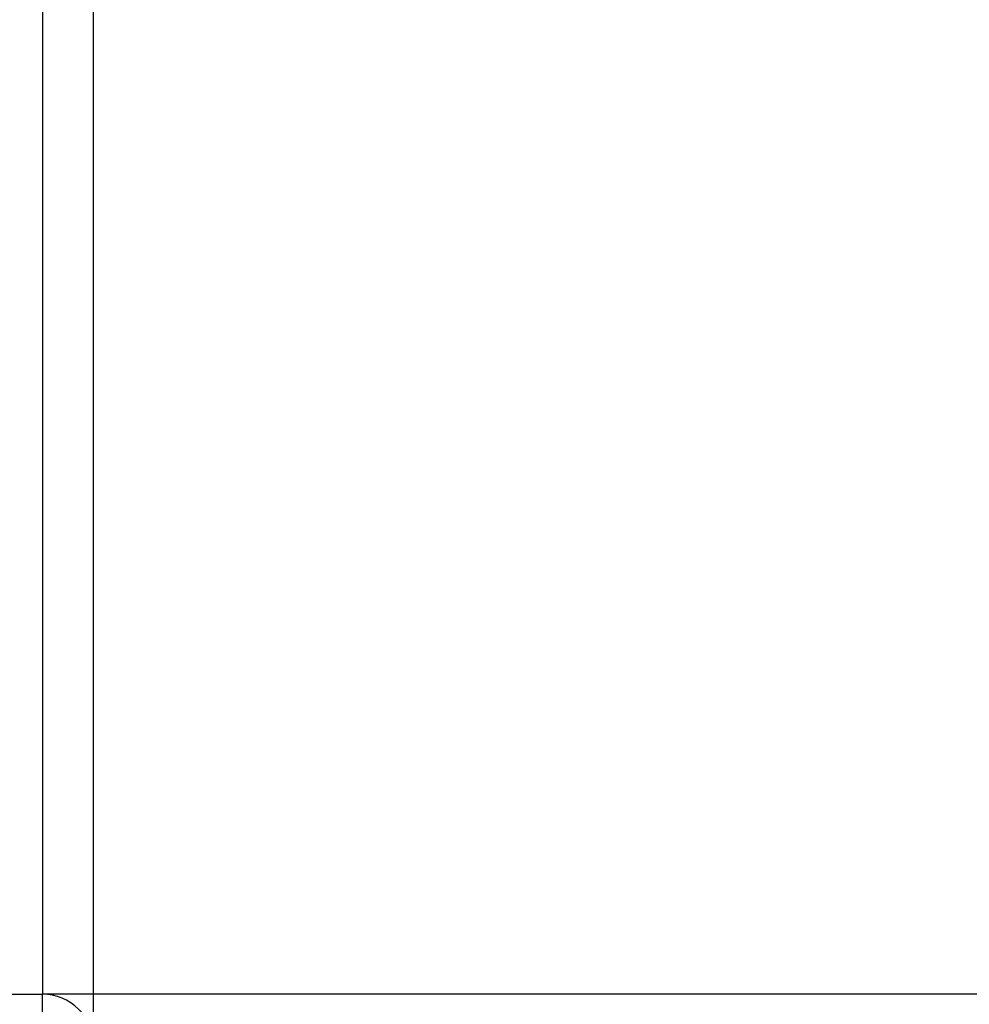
# Model space of a CAD drawing. Header units: millimetres. Extents: x 0 to 420, y 0 to 297.
# Tile 37 of 90: x 153.4 to 155.73, y 201.81 to 204.22. Entities that reach past the tile are written whole.
import ezdxf

# ---------------------------------------------------------------- set-up
doc = ezdxf.new("R2010")
doc.units = ezdxf.units.MM

msp = doc.modelspace()

# ---------------------------------------------------------------- linework, layer by layer
at = {"color": 7, "linetype": 'Continuous', "lineweight": 25}
for p, q in [((153.45152, 233.2057), (153.45152, 201.8307)), ((153.57652, 233.2057), (153.57652, 201.8307)), ((151.45152, 201.8307), (153.45152, 201.8307)), ((153.57652, 201.8307), (153.45152, 201.8307)), ((153.45152, 201.7307), (153.45152, 201.8307)), ((210.62652, 201.8307), (153.57652, 201.8307)), ((153.57652, 201.8307), (153.57652, 201.7207))]:
    msp.add_line(p, q, dxfattribs=at)
msp.add_arc((153.45152, 201.7057), 0.125, 0, 90, dxfattribs=at)

doc.saveas('drawing.dxf')
